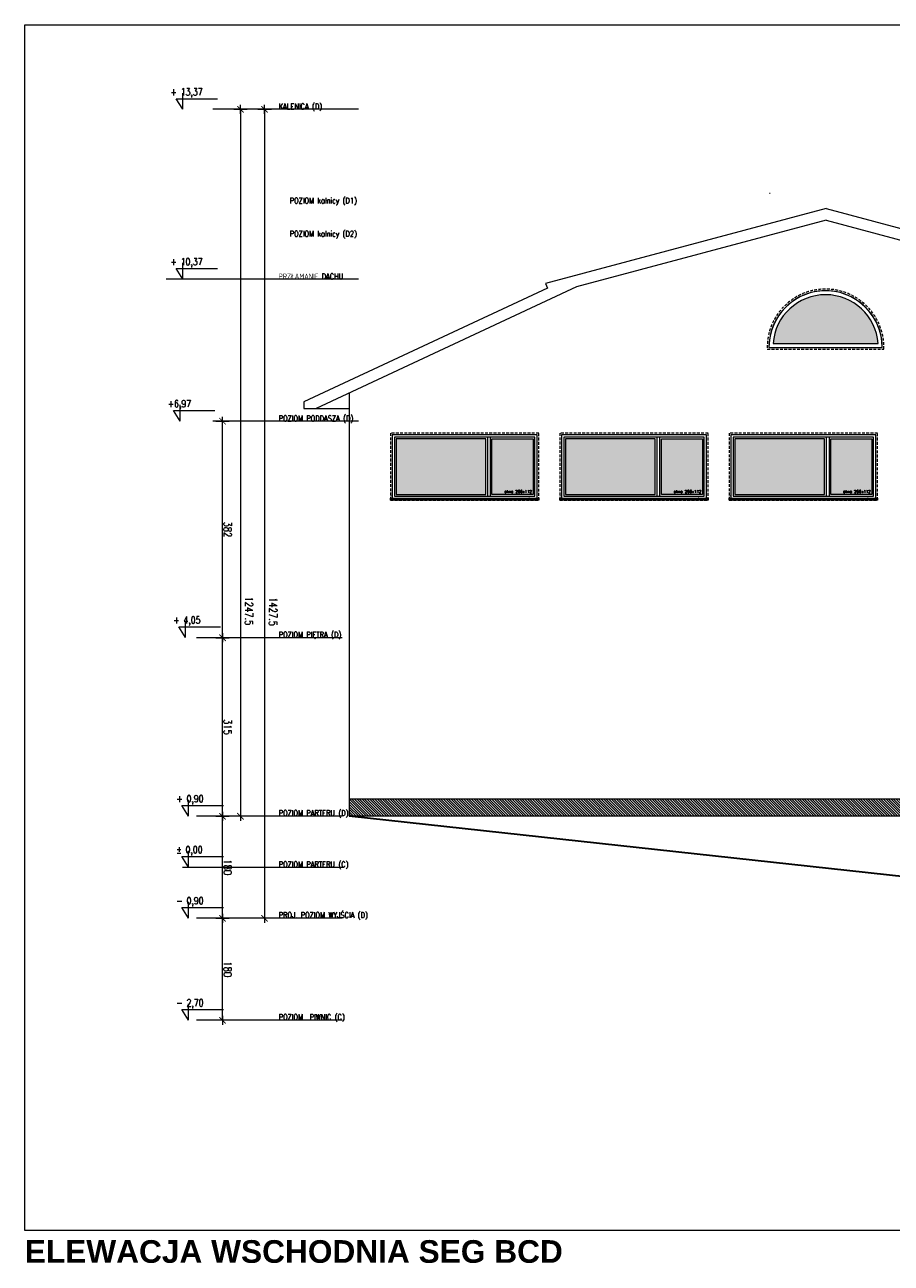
# Model space of a CAD drawing. Header units: millimetres. Extents: x 23192 to 177760, y -399809 to -79279.
# Tile 34 of 256: x 61076 to 62606, y -238923 to -236738. Entities that reach past the tile are written whole.
import ezdxf

# ---------------------------------------------------------------- set-up
doc = ezdxf.new("R2010")
doc.units = ezdxf.units.MM
doc.linetypes.add('CARKOVANA', pattern=[7.5, 5, -2.5])
doc.layers.get('0').update_dxf_attribs({"lineweight": 0})
for name, color, linetype, lineweight in [('! opisy okien elewacja', 7, 'Continuous', 0), ('!! 0_ Istn-okna', 6, 'Continuous', 13), ('!! 0_ Istn-sciany', 3, 'Continuous', 30), ('!! 0_ Opis', 8, 'Continuous', 13), ('!! 0_ WIDOK ELEWACJA', 4, 'Continuous', 0), ('!! 1_Hatch dach', 252, 'Continuous', 5), ('0-rzedne-blok', 62, 'Continuous', 13)]:
    doc.layers.add(name, color=color, linetype=linetype, lineweight=lineweight)
doc.layers.add('!! 2_ELEWACJA COKÓŁ', color=9, linetype='Continuous', lineweight=13, true_color=0x808080)
doc.layers.add('ND', color=240, linetype='Continuous', lineweight=0, plot=False)
doc.styles.add('DEUTSCH', font='SIMPLEX8')
doc.styles.add('SIMPLEX', font='simplex.shx', dxfattribs={"width": 0.77})
doc.styles.add('STYLE10', font='arialbd.ttf')
doc.styles.add('TXT', font='simplex.shx')
doc.dimstyles.new('OL PB 100', dxfattribs={"dimscale": 4, "dimtxt": 3.5, "dimasz": 0.2, "dimexe": 10, "dimexo": 10, "dimgap": 0.5, "dimtad": 1, "dimdec": 1, "dimrnd": 0.5, "dimzin": 9, "dimdsep": 46, "dimtxsty": 'SIMPLEX', "dimblk": 'thick_MSz', "dimcen": 0.05, "dimdle": 8, "dimse1": 1, "dimse2": 1, "dimclrd": 256, "dimclre": 256, "dimclrt": 3, "dimadec": 1, "dimazin": 2, "dimtfac": 1, "dimtdec": 1, "dimtix": 1, "dimtofl": 0, "dimtmove": 2, "dimatfit": 3, "dimldrblk": 'thick_MSz', "dimfxl": 10, "dimfxlon": 1, "dimtolj": 1, "dimlwd": -1, "dimlwe": -1, "dimarcsym": 0})

# ---------------------------------------------------------------- blocks, each defined once
blk = doc.blocks.new('okno 266x112')
at = {"layer": '!! 1_Hatch dach', "true_color": 0x575757}
h = blk.add_hatch(dxfattribs=at)
h.set_pattern_fill('ANSI31', color=251, scale=0.05, angle=180)
h.set_pattern_definition([(225, (48759.55389, -227260.51076), (0.11225320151, -0.11225320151), [])])
h.paths.add_polyline_path([(212, 10312.8), (-50, 10312.8), (-50, 10315.8), (212, 10315.8)])
h = blk.add_hatch(dxfattribs=at)
h.set_pattern_fill('DOTS', color=251, angle=180)
h.paths.add_polyline_path([(43.8, 10207.8), (202, 10207.8), (202, 10305.8), (43.8, 10305.8)])
h.paths.add_polyline_path([(32.8, 10207.8), (-40, 10207.8), (-40, 10305.8), (32.8, 10305.8)])
at = {"layer": '! opisy okien elewacja'}
for p in [(209, 10314.3), (-33, 10312.8), (209, 10312.8), (209, 10308.3)]:
    blk.add_point(p, dxfattribs=at)
at = {"layer": '!! 0_ Istn-okna', "linetype": 'CARKOVANA', "lineweight": 5}
blk.add_lwpolyline([(212, 10315.8), (-50, 10315.8), (-50, 10197.8), (212, 10197.8)], close=True, dxfattribs=at)
at = {"layer": '!! 0_ Istn-okna'}
for points in [[(212, 10312.8), (-50, 10312.8), (-50, 10315.8), (212, 10315.8)], [(209, 10312.8), (-47, 10312.8), (-47, 10200.8), (209, 10200.8)], [(205, 10308.8), (-43, 10308.8), (-43, 10204.8), (205, 10204.8)], [(32.8, 10207.8), (-40, 10207.8), (-40, 10305.8), (32.8, 10305.8)], [(43.8, 10207.8), (202, 10207.8), (202, 10305.8), (43.8, 10305.8)]]:
    blk.add_lwpolyline(points, close=True, dxfattribs=at)
for points in [[(35.8, 10308.8), (-43, 10308.8)], [(35.8, 10204.8), (35.8, 10308.8)], [(205, 10308.8), (40.8, 10308.8)], [(40.8, 10204.8), (40.8, 10308.8)]]:
    blk.add_lwpolyline(points, dxfattribs=at)
at = {"insert": (10.9, 10298.3), "char_height": 5, "attachment_point": 1, "rotation": 180, "style": 'TXT'}
blk.add_mtext_dynamic_manual_height_columns('okno 266x112', width=52.63, gutter_width=75, heights=[0], dxfattribs=at)
blk = doc.blocks.new('okno polokragle')
at = {"layer": '!! 1_Hatch dach', "true_color": 0x575757}
h = blk.add_hatch(dxfattribs=at)
h.set_pattern_fill('DOTS', color=251, angle=270)
h.set_pattern_definition([(90, (0, 0), (-1.5875, 0.79375), [0, -1.5875])])
h.paths.add_polyline_path([(-18333.5, 7496.3), (-18333.5, 7310.8, 0.927362)])
at = {"layer": '!! 0_ Istn-okna', "linetype": 'CARKOVANA', "lineweight": 5}
blk.add_lwpolyline([(-18343.5, 7506.5), (-18343.5, 7300.6)], dxfattribs=at)
at = {"layer": '!! 0_ Istn-okna'}
for points in [[(-18340.5, 7503.6), (-18340.5, 7303.6)], [(-18333.5, 7496.3), (-18333.5, 7310.8)]]:
    blk.add_lwpolyline(points, dxfattribs=at)
at = {"layer": '!! 0_ Istn-okna', "linetype": 'CARKOVANA', "lineweight": 5}
blk.add_arc((-18340.5, 7403.6), 103, 268.331, 91.669, dxfattribs=at)
at = {"layer": '!! 0_ Istn-okna'}
for radius, start, end in [(100, 270, 90), (93, 274.3167, 85.6833)]:
    blk.add_arc((-18340.5, 7403.6), radius, start, end, dxfattribs=at)
blk = doc.blocks.new('D_kota')
for p, q in [((8.7, 0), (8.7, 23)), ((-0.8, 15), (8.7, 15)), ((8.7, 0), (-0.8, 15))]:
    blk.add_line(p, q)
blk.add_lwpolyline([(-0.8, 15), (57.9, 15)])
at = {"style": 'DEUTSCH', "width": 0.8}
blk.add_attdef('POZ.ARCH', (7.3, 19.7), '', height=10, dxfattribs=at)
blk = doc.blocks.new('thick_MSz')
for p, q in [((-10, 0), (10, 0)), ((0, 15), (0, -15))]:
    blk.add_line(p, q)
at = {"const_width": 2, "elevation": 2}
blk.add_lwpolyline([(-7.1, -7.1), (7.1, 7.1)], dxfattribs=at)
blk = doc.blocks.new('*D3833')
at = {"layer": 'DEFPOINTS', "color": 0, "ltscale": 100, "transparency": 16777216}
for p in [(-7256.9, 8688.1), (-7256.9, 8610.3), (-6009.6, 8600.1)]:
    blk.add_point(p, dxfattribs=at)
at = {"layer": 'ND', "ltscale": 100, "transparency": 16777216}
blk.add_line((-6010.4, 8610.3), (-7256.1, 8610.3), dxfattribs=at)
at = {"layer": 'ND', "ltscale": 100, "transparency": 16777216, "xscale": 0.8, "yscale": 0.8, "zscale": 0.8}
for p, rotation in [((-7256.9, 8610.3), 180.0000000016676), ((-6009.6, 8610.3), 1.667526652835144e-09)]:
    blk.add_blockref('thick_MSz', p, dxfattribs=dict(at, rotation=rotation))
at = {"layer": 'ND', "color": 3, "ltscale": 100, "transparency": 16777216, "insert": (-6894.8, 8595.3), "char_height": 14, "attachment_point": 5, "rotation": 180, "style": 'SIMPLEX'}
blk.add_mtext('\\A1;1247.5', dxfattribs=at)
blk = doc.blocks.new('*D3834')
at = {"layer": 'DEFPOINTS', "color": 0, "ltscale": 100, "transparency": 16777216}
for p in [(-7436.9, 8703.8), (-7256.9, 8703.8), (-7256.9, 8642)]:
    blk.add_point(p, dxfattribs=at)
at = {"layer": 'ND', "ltscale": 100, "transparency": 16777216}
blk.add_line((-7436.1, 8642), (-7257.7, 8642), dxfattribs=at)
at = {"layer": 'ND', "ltscale": 100, "transparency": 16777216, "xscale": 0.8, "yscale": 0.8, "zscale": 0.8}
for p, rotation in [((-7436.9, 8642), 180.0000000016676), ((-7256.9, 8642), 1.667526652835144e-09)]:
    blk.add_blockref('thick_MSz', p, dxfattribs=dict(at, rotation=rotation))
at = {"layer": 'ND', "color": 3, "ltscale": 100, "transparency": 16777216, "insert": (-7346.9, 8633), "char_height": 14, "attachment_point": 5, "rotation": 180, "style": 'SIMPLEX'}
blk.add_mtext('\\A1;180', dxfattribs=at)
blk = doc.blocks.new('*D3835')
at = {"layer": 'DEFPOINTS', "color": 0, "ltscale": 100, "transparency": 16777216}
for p in [(-7256.9, 8703.8), (-6941.9, 8703.8), (-6941.9, 8642)]:
    blk.add_point(p, dxfattribs=at)
at = {"layer": 'ND', "ltscale": 100, "transparency": 16777216}
blk.add_line((-7256.1, 8642), (-6942.7, 8642), dxfattribs=at)
at = {"layer": 'ND', "ltscale": 100, "transparency": 16777216, "xscale": 0.8, "yscale": 0.8, "zscale": 0.8, "rotation": 180}
blk.add_blockref('thick_MSz', (-7256.9, 8642), dxfattribs=at)
at = {"layer": 'ND', "ltscale": 100, "transparency": 16777216, "xscale": 0.8, "yscale": 0.8, "zscale": 0.8}
blk.add_blockref('thick_MSz', (-6941.9, 8642), dxfattribs=at)
at = {"layer": 'ND', "color": 3, "ltscale": 100, "transparency": 16777216, "insert": (-7099.4, 8633), "char_height": 14, "attachment_point": 5, "rotation": 180, "style": 'SIMPLEX'}
blk.add_mtext('\\A1;315', dxfattribs=at)
blk = doc.blocks.new('*D3836')
at = {"layer": 'DEFPOINTS', "color": 0, "ltscale": 100, "transparency": 16777216}
for p in [(-6941.9, 8703.8), (-6559.9, 8703.8), (-6559.9, 8642)]:
    blk.add_point(p, dxfattribs=at)
at = {"layer": 'ND', "ltscale": 100, "transparency": 16777216}
blk.add_line((-6941.1, 8642), (-6560.7, 8642), dxfattribs=at)
at = {"layer": 'ND', "ltscale": 100, "transparency": 16777216, "xscale": 0.8, "yscale": 0.8, "zscale": 0.8, "rotation": 180}
blk.add_blockref('thick_MSz', (-6941.9, 8642), dxfattribs=at)
at = {"layer": 'ND', "ltscale": 100, "transparency": 16777216, "xscale": 0.8, "yscale": 0.8, "zscale": 0.8}
blk.add_blockref('thick_MSz', (-6559.9, 8642), dxfattribs=at)
at = {"layer": 'ND', "color": 3, "ltscale": 100, "transparency": 16777216, "insert": (-6750.9, 8633), "char_height": 14, "attachment_point": 5, "rotation": 180, "style": 'SIMPLEX'}
blk.add_mtext('\\A1;382', dxfattribs=at)
blk = doc.blocks.new('*D3837')
at = {"layer": 'DEFPOINTS', "color": 0, "ltscale": 100, "transparency": 16777216}
for p in [(-7616.9, 8679.3), (-7436.9, 8679.3), (-7436.9, 8642)]:
    blk.add_point(p, dxfattribs=at)
at = {"layer": 'ND', "ltscale": 100, "transparency": 16777216}
blk.add_line((-7616.1, 8642), (-7437.7, 8642), dxfattribs=at)
at = {"layer": 'ND', "ltscale": 100, "transparency": 16777216, "xscale": 0.8, "yscale": 0.8, "zscale": 0.8}
for p, rotation in [((-7616.9, 8642), 180.0000000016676), ((-7436.9, 8642), 1.667526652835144e-09)]:
    blk.add_blockref('thick_MSz', p, dxfattribs=dict(at, rotation=rotation))
at = {"layer": 'ND', "color": 3, "ltscale": 100, "transparency": 16777216, "insert": (-7526.9, 8633), "char_height": 14, "attachment_point": 5, "rotation": 180, "style": 'SIMPLEX'}
blk.add_mtext('\\A1;180', dxfattribs=at)
blk = doc.blocks.new('*D3838')
at = {"layer": 'DEFPOINTS', "color": 0, "ltscale": 100, "transparency": 16777216}
for p in [(-7436.9, 8688.1), (-7436.9, 8567.8), (-6009.6, 8557.6)]:
    blk.add_point(p, dxfattribs=at)
at = {"layer": 'ND', "ltscale": 100, "transparency": 16777216}
blk.add_line((-6010.4, 8567.8), (-7436.1, 8567.8), dxfattribs=at)
at = {"layer": 'ND', "ltscale": 100, "transparency": 16777216, "xscale": 0.8, "yscale": 0.8, "zscale": 0.8}
for p, rotation in [((-7436.9, 8567.8), 180.0000000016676), ((-6009.6, 8567.8), 1.667526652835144e-09)]:
    blk.add_blockref('thick_MSz', p, dxfattribs=dict(at, rotation=rotation))
at = {"layer": 'ND', "color": 3, "ltscale": 100, "transparency": 16777216, "insert": (-6895.9, 8552.8), "char_height": 14, "attachment_point": 5, "rotation": 180, "style": 'SIMPLEX'}
blk.add_mtext('\\A1;1427.5', dxfattribs=at)
blk = doc.blocks.new('BLOK POZIOMY SALA GIMNASTYCZNA')
for p, q in [((-7616.85, 8430.57), (-7616.85, 8688.11)), ((-7436.85, 8430.57), (-7436.85, 8688.11)), ((-7256.85, 8430.57), (-7256.85, 8688.11)), ((-6941.85, 8430.57), (-6941.85, 8688.11)), ((-6559.85, 8401.77), (-6559.85, 8659.32)), ((-6309.42, 8401.77), (-6309.42, 8659.32)), ((-6009.57, 8401.77), (-6009.57, 8659.32))]:
    blk.add_line(p, q)
for points in [[(-6309.42, 8401.77), (-6309.42, 8741.67)], [(-7346.85, 8712.69), (-7346.85, 8429.66)]]:
    blk.add_lwpolyline(points)
at = {"layer": '0-rzedne-blok'}
ref = blk.add_blockref('D_kota', (-7616.85, 8712.69), dxfattribs=dict(at, xscale=1.250000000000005, yscale=1.250000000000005, zscale=1.250000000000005, rotation=270))
ref.add_attrib('POZ.ARCH', '- 2,70  ', (-7592.27, 8723.52), dxfattribs={"layer": '0', "height": 12.5, "rotation": 270, "style": 'DEUTSCH', "width": 0.8})
ref = blk.add_blockref('D_kota', (-7436.85, 8712.69), dxfattribs=dict(at, xscale=1.250000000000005, yscale=1.250000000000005, zscale=1.250000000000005, rotation=270))
ref.add_attrib('POZ.ARCH', '- 0,90  ', (-7412.27, 8723.52), dxfattribs={"layer": '0', "height": 12.5, "rotation": 270, "style": 'DEUTSCH', "width": 0.8})
ref = blk.add_blockref('D_kota', (-7346.85, 8712.69), dxfattribs=dict(at, xscale=1.250000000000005, yscale=1.250000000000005, zscale=1.250000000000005, rotation=270))
ref.add_attrib('POZ.ARCH', '%%p 0,00  ', (-7322.27, 8723.52), dxfattribs={"layer": '0', "height": 12.5, "rotation": 270, "style": 'DEUTSCH', "width": 0.8})
ref = blk.add_blockref('D_kota', (-7256.85, 8712.69), dxfattribs=dict(at, xscale=1.250000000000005, yscale=1.250000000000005, zscale=1.250000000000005, rotation=270))
ref.add_attrib('POZ.ARCH', '+ 0,90  ', (-7232.27, 8723.52), dxfattribs={"layer": '0', "height": 12.5, "rotation": 270, "style": 'DEUTSCH', "width": 0.8})
ref = blk.add_blockref('D_kota', (-6941.38, 8718.1), dxfattribs=dict(at, xscale=1.250000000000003, yscale=1.250000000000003, zscale=1.250000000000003, rotation=269.9999999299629))
ref.add_attrib('POZ.ARCH', '+ 4,05', (-6916.8, 8728.93), dxfattribs={"layer": '0', "height": 12.5, "rotation": 270, "style": 'DEUTSCH', "width": 0.8})
ref = blk.add_blockref('D_kota', (-6559.85, 8727.86), dxfattribs=dict(at, xscale=1.250000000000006, yscale=1.250000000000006, zscale=1.250000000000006, rotation=270))
ref.add_attrib('POZ.ARCH', '+6,97', (-6535.27, 8738.69), dxfattribs={"layer": '0', "height": 12.5, "rotation": 270, "style": 'DEUTSCH', "width": 0.8})
ref = blk.add_blockref('D_kota', (-6309.42, 8723.05), dxfattribs=dict(at, xscale=1.250000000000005, yscale=1.250000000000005, zscale=1.250000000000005, rotation=270))
ref.add_attrib('POZ.ARCH', '+ 10,37', (-6284.84, 8733.88), dxfattribs={"layer": '0', "height": 12.5, "rotation": 270, "style": 'DEUTSCH', "width": 0.8})
ref = blk.add_blockref('D_kota', (-6009.57, 8723.05), dxfattribs=dict(at, xscale=1.250000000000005, yscale=1.250000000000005, zscale=1.250000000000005, rotation=270))
ref.add_attrib('POZ.ARCH', '+ 13,37', (-5984.99, 8733.88), dxfattribs={"layer": '0', "height": 12.5, "rotation": 270, "style": 'DEUTSCH', "width": 0.8})
at = {"style": 'SIMPLEX', "width": 0.77}
for s, p in [('POZIOM  PIWNIC (C)', (-7616.31, 8542.85)), ('PROJ. POZIOM WYJŚCIA (D)', (-7436.31, 8542.85)), ('POZIOM PARTERU (C)', (-7346.85, 8542.85)), ('POZIOM PARTERU (D)', (-7256.31, 8542.85)), ('POZIOM PIĘTRA (D)', (-6941.31, 8542.85)), ('POZIOM PODDASZA (D)', (-6559.85, 8542.85)), ('PRZŁAMANIE DACHU', (-6309.42, 8542.85)), ('POZIOM kalnicy (D2)', (-6234.21, 8523.33, -0.04)), ('POZIOM kalnicy (D1)', (-6175.6, 8523.33, -0.04)), ('KALENICA (D)', (-6009.57, 8542.85))]:
    blk.add_text(s, height=10, rotation=270, dxfattribs=at).set_placement(p)
at = {"layer": 'ND', "ltscale": 100}
for base, p1, p2, picture, middle in [((-7256.85, 8641.97), (-7436.85, 8703.84), (-7256.85, 8703.84), '*D3834', (-7346.85, 8632.97)), ((-7436.85, 8641.97), (-7616.85, 8679.26), (-7436.85, 8679.26), '*D3837', (-7526.85, 8632.97))]:
    dim = blk.add_linear_dim(base=base, p1=p1, p2=p2, angle=0, dimstyle='OL PB 100', dxfattribs=at)
    dim.commit()
    dim.dimension.update_dxf_attribs({"geometry": picture, "text_midpoint": middle})
for base, p1, p2, picture, middle in [((-6941.85, 8641.97), (-7256.85, 8703.84), (-6941.85, 8703.84), '*D3835', (-7099.35, 8632.97)), ((-6559.85, 8641.97), (-6941.85, 8703.84), (-6559.85, 8703.84), '*D3836', (-6750.85, 8632.97))]:
    dim = blk.add_linear_dim(base=base, p1=p1, p2=p2, dimstyle='OL PB 100', dxfattribs=at)
    dim.commit()
    dim.dimension.update_dxf_attribs({"geometry": picture, "text_midpoint": middle})
for base, p1, p2, picture, middle in [((-7436.85, 8567.75), (-6009.57, 8557.61), (-7436.85, 8688.11), '*D3838', (-6895.9, 8552.8)), ((-7256.85, 8610.27), (-6009.57, 8600.13), (-7256.85, 8688.11), '*D3833', (-6894.77, 8595.31))]:
    dim = blk.add_linear_dim(base=base, p1=p1, p2=p2, angle=0, dimstyle='OL PB 100', dxfattribs=at)
    dim.commit()
    dim.dimension.update_dxf_attribs({"geometry": picture, "text_midpoint": middle, "dimtype": 160})

msp = doc.modelspace()

# ---------------------------------------------------------------- hatches: boundary and pattern name
at = {"layer": '!! 2_ELEWACJA COKÓŁ', "true_color": 0x2b2b2c}
h = msp.add_hatch(dxfattribs=at)
h.set_pattern_fill('ANSI31', color=250, angle=-90)
h.set_pattern_definition([(315, (261219.8475, -168850.5973), (2.24506403, 2.24506403), [])])
h.paths.add_polyline_path([(62915.25917, -238134.26576), (62915.25917, -238104.26576), (61649.25917, -238104.26576), (61649.25917, -238134.26576)])
h.paths.add_polyline_path([(61540.34755, -238134.39481), (61693.41303, -238134.39481), (61693.41303, -238110.78362), (61540.34755, -238110.78362)], flags=9)

# ---------------------------------------------------------------- linework, layer by layer
at = {"layer": '! opisy okien elewacja'}
msp.add_lwpolyline([(68096.18025, -236737.82104), (68096.18025, -238865.24478), (61076.44714, -238865.24478), (61076.44714, -236737.82104)], close=True, dxfattribs=at)
at = {"layer": '!! 0_ Istn-sciany'}
msp.add_lwpolyline([(62905.25917, -238271.26576), (61649.25917, -238134.26576)], dxfattribs=at)
at = {"layer": '!! 0_ WIDOK ELEWACJA'}
for points in [[(62391.25917, -237034.91003), (62392.25917, -237035.17798)], [(62491.25919, -237061.70495), (61995.55467, -237194.52858)], [(62491.25919, -237082.41048), (62050.71749, -237200.45327)], [(62491.25919, -237061.70495), (62959.53237, -237187.17837)], [(62491.25919, -237082.41048), (62950.33508, -237205.41949)], [(61999.22401, -237202.39752), (61569.25917, -237402.89341)], [(62050.71749, -237200.45327), (61590.84912, -237414.89341)], [(61995.55467, -237194.52858), (61999.22401, -237202.39752)], [(62390.25919, -237307.1664), (62590.25919, -237307.1664)], [(61649.25917, -237387.65636), (61649.25917, -238134.26576)], [(61569.25917, -237402.89341), (61569.25917, -237414.89341), (61590.84912, -237414.89341)], [(61590.84912, -237414.89341), (61649.25917, -237414.89341)], [(62922.25917, -238104.26576), (61649.25917, -238104.26576)], [(63143.25917, -238134.26576), (61649.25917, -238134.26576)]]:
    msp.add_lwpolyline(points, dxfattribs=at)
msp.add_arc((62490.25919, -237307.1664), 100, 0, 180, dxfattribs=at)

# ---------------------------------------------------------------- block references
at = {"layer": '! opisy okien elewacja'}
for name, p, rotation in [('BLOK POZIOMY SALA GIMNASTYCZNA', (70067.61568, -230877.41154), 89.99999999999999), ('okno polokragle', (69893.84285, -218966.62031), 89.99999999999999), ('okno 266x112', (61934.09252, -227260.51076), 180), ('okno 266x112', (62233.09252, -227260.51076), 180), ('okno 266x112', (62532.09252, -227260.51076), 180)]:
    msp.add_blockref(name, p, dxfattribs=dict(at, rotation=rotation))

# ---------------------------------------------------------------- texts
at = {"layer": '!! 0_ Opis', "insert": (61076.44714, -238882.2034), "char_height": 40, "attachment_point": 1, "style": 'STYLE10'}
msp.add_mtext_dynamic_manual_height_columns('ELEWACJA WSCHODNIA SEG BCD', width=2318.6701957, gutter_width=75, heights=[0], dxfattribs=at)

doc.saveas('drawing.dxf')
